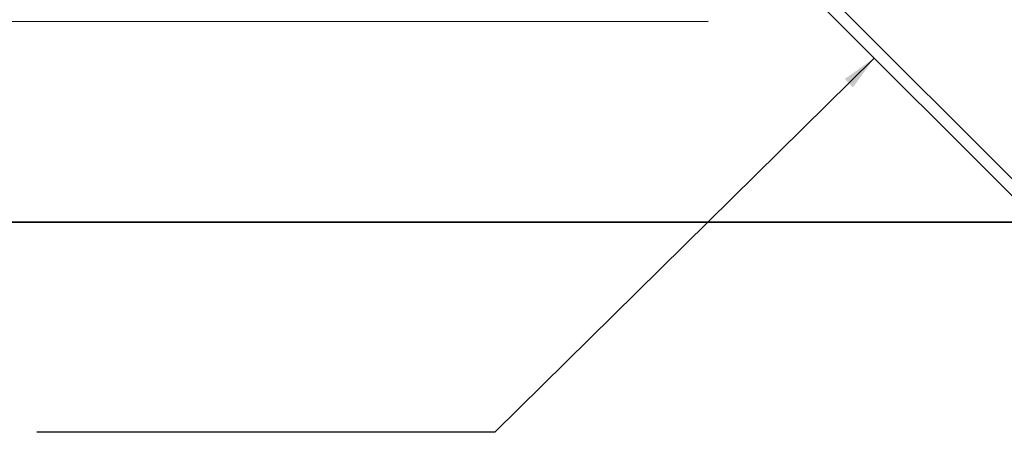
# Model space of a CAD drawing. Extents: x 1152 to 2559, y 156 to 782.
# Tile 50 of 111: x 2043 to 2063, y 493 to 502. Entities that reach past the tile are written whole.
import ezdxf

# ---------------------------------------------------------------- set-up
doc = ezdxf.new("R2010")
doc.units = 0
doc.header["$MEASUREMENT"] = 0
for name, color, linetype in [('CONCRETE-ISLAND', 6, 'CONTINUOUS'), ('DISPENSER-SUMP', 1, 'CONTINUOUS'), ('TEXT', 3, 'CONTINUOUS')]:
    doc.layers.add(name, color=color, linetype=linetype)
doc.layers.add('FREEZE-LINES', color=8, linetype='CONTINUOUS', plot=False)
doc.styles.add('SIMPLEX', font='simplex')
doc.dimstyles.new('dim-8', dxfattribs={"dimscale": 8, "dimtxt": 0.09375, "dimasz": 0.09375, "dimexe": 0.18, "dimexo": 0.0625, "dimgap": 0.09, "dimtad": 0, "dimtih": 1, "dimtoh": 1, "dimdec": 4, "dimzin": 0, "dimdsep": 46, "dimtxsty": 'SIMPLEX', "dimcen": 0, "dimadec": 0, "dimazin": 0, "dimtfac": 1, "dimtdec": 4, "dimtofl": 0, "dimtmove": 0, "dimatfit": 3, "dimfxl": 1, "dimtolj": 1, "dimtzin": 0, "dimarcsym": 0})

msp = doc.modelspace()

# ---------------------------------------------------------------- linework, layer by layer
at = {"layer": 'CONCRETE-ISLAND', "linetype": 'Continuous'}
msp.add_line((2056.99809, 501.71176), (2029.01144, 501.69511), dxfattribs=at)
at = {"layer": 'DISPENSER-SUMP', "color": 1, "linetype": 'Continuous'}
for p, q in [((2057.03725, 504.38895), (2063.92477, 497.50479)), ((2057.03725, 504.38895), (2063.92477, 497.50479)), ((2057.28935, 504.49316), (2064.02897, 497.75354))]:
    msp.add_line(p, q, dxfattribs=at)
at = {"layer": 'FREEZE-LINES', "color": 8, "linetype": 'Continuous'}
for p, q in [((1946.27081, 497.50479), (2186.27081, 497.50479)), ((2186.32503, 497.50479), (1946.32503, 497.50479))]:
    msp.add_line(p, q, dxfattribs=at)

# ---------------------------------------------------------------- leaders
at = {"layer": 'TEXT', "linetype": 'Continuous'}
msp.add_leader([(2060.48101, 500.94687), (2052.51922, 493.10122), (2042.90635, 493.10122)], dimstyle='dim-8', override={"dimgap": 0.09, "dimtad": 0}, dxfattribs=at)

doc.saveas('drawing.dxf')
